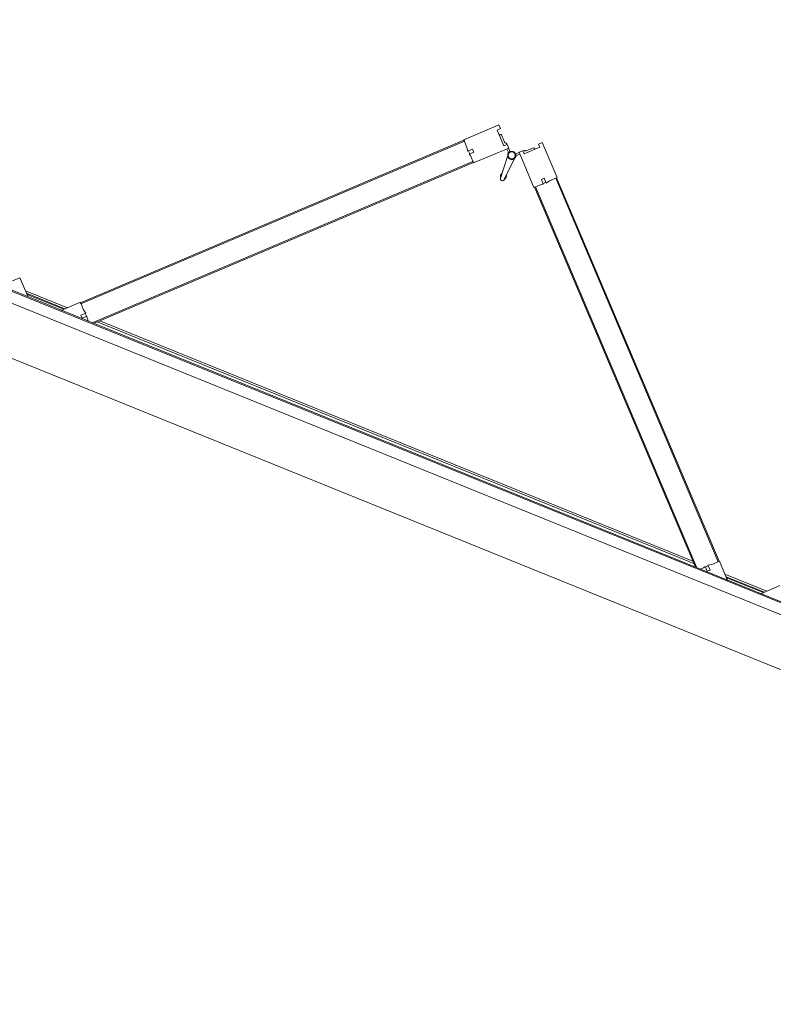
# Model space of a CAD drawing. Header units: inches. Extents: x 424 to 2043, y -237 to 445.
# Tile 55 of 256: x 641.61 to 643.11, y -119.92 to -117.96. Entities that reach past the tile are written whole.
import ezdxf

# ---------------------------------------------------------------- set-up
doc = ezdxf.new("R2010")
doc.units = ezdxf.units.IN
doc.header["$MEASUREMENT"] = 0
doc.layers.add('A-DOOR', color=31, linetype='Continuous', lineweight=9)

# ---------------------------------------------------------------- blocks, each defined once
blk = doc.blocks.new('5-panel_Bi-fold_external_door_10806 - Type 1-225860-همکف')
at = {"layer": 'A-DOOR'}
for p, q in [((-0.1205, 0.7449), (-0.1742, 0.6912)), ((-0.1148, 0.7393), (-0.1205, 0.7449)), ((-0.0274, 0.7449), (-0.033, 0.7393)), ((0.0264, 0.6912), (-0.0274, 0.7449)), ((-0.1198, 0.7343), (-0.1148, 0.7393)), ((-0.0957, 0.7103), (-0.1198, 0.7343)), ((-0.1103, 0.7284), (-0.112, 0.7266)), ((-0.1103, 0.7284), (-0.112, 0.7266)), ((-0.1103, 0.7284), (-0.112, 0.7266)), ((-0.097, 0.7173), (-0.1081, 0.7284)), ((-0.0281, 0.7343), (-0.0521, 0.7103)), ((-0.0397, 0.7284), (-0.0508, 0.7173)), ((-0.0358, 0.7266), (-0.0376, 0.7284)), ((-0.0358, 0.7266), (-0.0376, 0.7284)), ((-0.0358, 0.7266), (-0.0376, 0.7284)), ((-0.033, 0.7393), (-0.0281, 0.7343)), ((-0.1389, 0.6558), (-0.0851, 0.7096)), ((-0.0908, 0.7153), (-0.0957, 0.7103)), ((-0.0909, 0.7151), (-0.0924, 0.7165)), ((-0.0851, 0.7096), (-0.0908, 0.7153)), ((-0.0879, 0.7068), (-0.0837, 0.7025)), ((-0.0797, 0.7039), (-0.0853, 0.7094)), ((-0.0625, 0.7094), (-0.0681, 0.7039)), ((-0.0642, 0.7025), (-0.0599, 0.7068)), ((-0.0571, 0.7153), (-0.0627, 0.7096)), ((-0.0627, 0.7096), (-0.009, 0.6558)), ((-0.0521, 0.7103), (-0.0571, 0.7153)), ((-0.0554, 0.7165), (-0.0569, 0.7151)), ((-0.7598, 0.1042), (-0.1735, 0.6905)), ((-0.7584, 0.1027), (-0.1721, 0.6891)), ((-0.1742, 0.6912), (-0.1627, 0.6797)), ((-0.1735, 0.6905), (-0.1721, 0.6891)), ((-0.0812, 0.695), (-0.0779, 0.648)), ((-0.0699, 0.648), (-0.0666, 0.695)), ((-0.0674, 0.7031), (-0.0676, 0.7033)), ((-0.0674, 0.7031), (-0.0676, 0.7033)), ((-0.0674, 0.7031), (-0.0676, 0.7033)), ((-0.0674, 0.7031), (-0.0676, 0.7033)), ((-0.0674, 0.7031), (-0.0676, 0.7033)), ((-0.0674, 0.7031), (-0.0676, 0.7033)), ((-0.0674, 0.7031), (-0.0676, 0.7033)), ((-0.0674, 0.7031), (-0.0676, 0.7033)), ((-0.0674, 0.7031), (-0.0676, 0.7033)), ((0.0148, 0.6797), (0.0264, 0.6912)), ((0.0243, 0.6891), (0.0257, 0.6905)), ((0.0243, 0.6891), (0.6106, 0.1027)), ((0.0257, 0.6905), (0.612, 0.1042)), ((-0.1627, 0.6797), (-0.158, 0.6731)), ((-0.158, 0.6731), (-0.1507, 0.6804)), ((-0.1571, 0.6741), (-0.1528, 0.6698)), ((-0.1464, 0.6762), (-0.1536, 0.6691)), ((-0.1536, 0.6691), (-0.15, 0.667)), ((-0.1507, 0.6804), (-0.1464, 0.6762)), ((-0.15, 0.667), (-0.1389, 0.6558)), ((-0.009, 0.6558), (0.0022, 0.667)), ((-0.0014, 0.6762), (0.0029, 0.6804)), ((0.0057, 0.6691), (-0.0014, 0.6762)), ((0.0022, 0.667), (0.0057, 0.6691)), ((0.0029, 0.6804), (0.0102, 0.6731)), ((0.005, 0.6698), (0.0092, 0.6741)), ((0.0102, 0.6731), (0.0148, 0.6797)), ((-0.7235, 0.0755), (-0.141, 0.658)), ((-0.7207, 0.0755), (-0.1396, 0.6566)), ((-0.141, 0.658), (-0.1396, 0.6566)), ((-0.0796, 0.6523), (-0.0777, 0.647)), ((-0.0796, 0.6523), (-0.0779, 0.648)), ((-0.0777, 0.647), (-0.0796, 0.6523)), ((-0.0777, 0.647), (-0.0779, 0.648)), ((-0.0701, 0.647), (-0.0683, 0.6523)), ((-0.0683, 0.6523), (-0.0701, 0.647)), ((-0.0701, 0.647), (-0.07, 0.6474)), ((-0.0683, 0.6523), (-0.0699, 0.648)), ((-0.0083, 0.6566), (-0.0069, 0.658)), ((-0.0083, 0.6566), (0.5728, 0.0755)), ((-0.0069, 0.658), (0.5757, 0.0755)), ((-0.8905, 0.1049), (-0.902, 0.0933)), ((-0.861, 0.0755), (-0.8905, 0.1049)), ((-0.7605, 0.1049), (-0.7899, 0.0755)), ((-0.749, 0.0933), (-0.7605, 0.1049)), ((-0.7584, 0.1027), (-0.7598, 0.1042)), ((0.6127, 0.1049), (0.6012, 0.0933)), ((0.612, 0.1042), (0.6106, 0.1027)), ((0.6421, 0.0755), (0.6127, 0.1049)), ((0.7426, 0.1049), (0.7132, 0.0755)), ((-0.7803, 0.0851), (-0.8707, 0.0851)), ((-0.8667, 0.0811), (-0.7843, 0.0811)), ((-0.788, 0.0796), (-0.863, 0.0796)), ((-0.7498, 0.0814), (-0.7424, 0.0887)), ((-0.7455, 0.0771), (-0.7498, 0.0814)), ((-0.7424, 0.0887), (-0.749, 0.0933)), ((-0.7384, 0.0842), (-0.7455, 0.0771)), ((-0.7391, 0.0835), (-0.7434, 0.0877)), ((-0.7363, 0.0807), (-0.7384, 0.0842)), ((-0.7311, 0.0755), (-0.7363, 0.0807)), ((-0.715, 0.0811), (0.5672, 0.0811)), ((0.5632, 0.0851), (-0.711, 0.0851)), ((0.5885, 0.0807), (0.5833, 0.0755)), ((0.5906, 0.0842), (0.5885, 0.0807)), ((0.5977, 0.0771), (0.5906, 0.0842)), ((0.5956, 0.0877), (0.5913, 0.0835)), ((0.6012, 0.0933), (0.5946, 0.0887)), ((0.5946, 0.0887), (0.6019, 0.0814)), ((0.6019, 0.0814), (0.5977, 0.0771)), ((0.7228, 0.0851), (0.6325, 0.0851)), ((0.6365, 0.0811), (0.7188, 0.0811)), ((0.7152, 0.0796), (0.6402, 0.0796)), ((2.581, 0.0759), (-2.331, 0.0759)), ((2.581, 0.0737), (-2.331, 0.0737)), ((-2.331, 0.0516), (2.581, 0.0516)), ((-2.331, -0.05), (2.581, -0.05))]:
    blk.add_line(p, q, dxfattribs=at)
at = {"layer": 'A-DOOR', "flags": 128}
for points in [[(-0.0739, 0.7063), (-0.0742, 0.7063), (-0.0746, 0.7063), (-0.0749, 0.7063), (-0.0752, 0.7062), (-0.0755, 0.7062), (-0.0758, 0.7061), (-0.0761, 0.706), (-0.0764, 0.7059), (-0.0767, 0.7058), (-0.077, 0.7057), (-0.0773, 0.7056), (-0.0776, 0.7054), (-0.0779, 0.7053), (-0.0782, 0.7051), (-0.0784, 0.7049), (-0.0787, 0.7048), (-0.0789, 0.7046), (-0.0792, 0.7044), (-0.0794, 0.7041), (-0.0797, 0.7039), (-0.0799, 0.7037), (-0.0801, 0.7034), (-0.0803, 0.7032), (-0.0805, 0.7029), (-0.0806, 0.7027), (-0.0808, 0.7024), (-0.081, 0.7021), (-0.0811, 0.7018), (-0.0812, 0.7015), (-0.0814, 0.7012), (-0.0815, 0.7009), (-0.0816, 0.7006), (-0.0817, 0.7003), (-0.0817, 0.7), (-0.0818, 0.6997), (-0.0818, 0.6994), (-0.0819, 0.6991), (-0.0819, 0.6987), (-0.0819, 0.6984), (-0.0819, 0.6981), (-0.0819, 0.6978), (-0.0819, 0.6975), (-0.0818, 0.6972), (-0.0818, 0.6968), (-0.0817, 0.6965), (-0.0816, 0.6962), (-0.0815, 0.6959), (-0.0814, 0.6956), (-0.0813, 0.6953), (-0.0812, 0.695), (-0.0811, 0.6947), (-0.0809, 0.6944), (-0.0807, 0.6942), (-0.0806, 0.6939), (-0.0804, 0.6936), (-0.0802, 0.6934), (-0.08, 0.6931), (-0.0798, 0.6929), (-0.0796, 0.6927), (-0.0793, 0.6924), (-0.0791, 0.6922), (-0.0788, 0.692), (-0.0786, 0.6918), (-0.0783, 0.6917), (-0.078, 0.6915), (-0.0778, 0.6913), (-0.0775, 0.6912), (-0.0772, 0.691)], [(-0.0739, 0.7063), (-0.0742, 0.7063), (-0.0746, 0.7063), (-0.0749, 0.7063), (-0.0752, 0.7062), (-0.0755, 0.7062), (-0.0758, 0.7061), (-0.0761, 0.706), (-0.0764, 0.7059), (-0.0767, 0.7058), (-0.077, 0.7057), (-0.0773, 0.7056), (-0.0776, 0.7054), (-0.0779, 0.7053), (-0.0782, 0.7051), (-0.0784, 0.7049), (-0.0787, 0.7048), (-0.0789, 0.7046), (-0.0792, 0.7044), (-0.0794, 0.7041), (-0.0797, 0.7039), (-0.0799, 0.7037), (-0.0801, 0.7034), (-0.0803, 0.7032), (-0.0805, 0.7029), (-0.0806, 0.7027), (-0.0808, 0.7024), (-0.081, 0.7021), (-0.0811, 0.7018), (-0.0812, 0.7015), (-0.0814, 0.7012), (-0.0815, 0.7009), (-0.0816, 0.7006), (-0.0817, 0.7003), (-0.0817, 0.7), (-0.0818, 0.6997), (-0.0818, 0.6994), (-0.0819, 0.6991), (-0.0819, 0.6987), (-0.0819, 0.6984), (-0.0819, 0.6981), (-0.0819, 0.6978), (-0.0819, 0.6975), (-0.0818, 0.6972), (-0.0818, 0.6968), (-0.0817, 0.6965), (-0.0816, 0.6962), (-0.0815, 0.6959), (-0.0814, 0.6956), (-0.0813, 0.6953), (-0.0812, 0.695), (-0.0811, 0.6947), (-0.0809, 0.6944), (-0.0807, 0.6942), (-0.0806, 0.6939), (-0.0804, 0.6936), (-0.0802, 0.6934), (-0.08, 0.6931), (-0.0798, 0.6929), (-0.0796, 0.6927), (-0.0793, 0.6924), (-0.0791, 0.6922), (-0.0788, 0.692), (-0.0786, 0.6918), (-0.0783, 0.6917), (-0.078, 0.6915), (-0.0778, 0.6913), (-0.0775, 0.6912), (-0.0772, 0.691), (-0.0769, 0.6909), (-0.0766, 0.6908), (-0.0763, 0.6907), (-0.076, 0.6906), (-0.0757, 0.6905), (-0.0754, 0.6905), (-0.075, 0.6904), (-0.0747, 0.6904), (-0.0744, 0.6904), (-0.0741, 0.6903), (-0.0739, 0.6903)], [(-0.0739, 0.7063), (-0.0742, 0.7063), (-0.0746, 0.7063), (-0.0749, 0.7063), (-0.0752, 0.7062), (-0.0755, 0.7062), (-0.0758, 0.7061), (-0.0761, 0.706), (-0.0764, 0.7059), (-0.0767, 0.7058), (-0.077, 0.7057), (-0.0773, 0.7056), (-0.0776, 0.7054), (-0.0779, 0.7053), (-0.0782, 0.7051), (-0.0784, 0.7049), (-0.0787, 0.7048), (-0.0789, 0.7046), (-0.0792, 0.7044), (-0.0794, 0.7041), (-0.0797, 0.7039), (-0.0799, 0.7037), (-0.0801, 0.7034), (-0.0803, 0.7032), (-0.0805, 0.7029), (-0.0806, 0.7027), (-0.0808, 0.7024), (-0.081, 0.7021), (-0.0811, 0.7018), (-0.0812, 0.7015), (-0.0814, 0.7012), (-0.0815, 0.7009), (-0.0816, 0.7006), (-0.0817, 0.7003), (-0.0817, 0.7), (-0.0818, 0.6997), (-0.0818, 0.6994), (-0.0819, 0.6991), (-0.0819, 0.6987), (-0.0819, 0.6984), (-0.0819, 0.6981), (-0.0819, 0.6978), (-0.0819, 0.6975), (-0.0818, 0.6972), (-0.0818, 0.6968), (-0.0817, 0.6965), (-0.0816, 0.6962), (-0.0815, 0.6959), (-0.0814, 0.6956), (-0.0813, 0.6953), (-0.0812, 0.695), (-0.0811, 0.6947), (-0.0809, 0.6944), (-0.0807, 0.6942), (-0.0806, 0.6939), (-0.0804, 0.6936), (-0.0802, 0.6934), (-0.08, 0.6931), (-0.0798, 0.6929), (-0.0796, 0.6927), (-0.0793, 0.6924), (-0.0791, 0.6922), (-0.0788, 0.692), (-0.0786, 0.6918), (-0.0783, 0.6917), (-0.078, 0.6915), (-0.0778, 0.6913), (-0.0775, 0.6912), (-0.0772, 0.691)], [(-0.0739, 0.7063), (-0.0742, 0.7063), (-0.0746, 0.7063), (-0.0749, 0.7063), (-0.0752, 0.7062), (-0.0755, 0.7062), (-0.0758, 0.7061), (-0.0761, 0.706), (-0.0764, 0.7059), (-0.0767, 0.7058), (-0.077, 0.7057), (-0.0773, 0.7056), (-0.0776, 0.7054), (-0.0779, 0.7053), (-0.0782, 0.7051), (-0.0784, 0.7049), (-0.0787, 0.7048), (-0.0789, 0.7046), (-0.0792, 0.7044), (-0.0794, 0.7041), (-0.0797, 0.7039), (-0.0799, 0.7037), (-0.0801, 0.7034), (-0.0803, 0.7032), (-0.0805, 0.7029), (-0.0806, 0.7027), (-0.0808, 0.7024), (-0.081, 0.7021), (-0.0811, 0.7018), (-0.0812, 0.7015), (-0.0814, 0.7012), (-0.0815, 0.7009), (-0.0816, 0.7006), (-0.0817, 0.7003), (-0.0817, 0.7), (-0.0818, 0.6997), (-0.0818, 0.6994), (-0.0819, 0.6991), (-0.0819, 0.6987), (-0.0819, 0.6984), (-0.0819, 0.6981), (-0.0819, 0.6978), (-0.0819, 0.6975), (-0.0818, 0.6972), (-0.0818, 0.6968), (-0.0817, 0.6965), (-0.0816, 0.6962), (-0.0815, 0.6959), (-0.0814, 0.6956), (-0.0813, 0.6953), (-0.0812, 0.695), (-0.0811, 0.6947), (-0.0809, 0.6944), (-0.0807, 0.6942), (-0.0806, 0.6939), (-0.0804, 0.6936), (-0.0802, 0.6934), (-0.08, 0.6931), (-0.0798, 0.6929), (-0.0796, 0.6927), (-0.0793, 0.6924), (-0.0791, 0.6922), (-0.0788, 0.692), (-0.0786, 0.6918), (-0.0783, 0.6917), (-0.078, 0.6915), (-0.0778, 0.6913), (-0.0775, 0.6912), (-0.0772, 0.691)], [(-0.0739, 0.7063), (-0.0742, 0.7063), (-0.0746, 0.7063), (-0.0749, 0.7063), (-0.0752, 0.7062), (-0.0755, 0.7062), (-0.0758, 0.7061), (-0.0761, 0.706), (-0.0764, 0.7059), (-0.0767, 0.7058), (-0.077, 0.7057), (-0.0773, 0.7056), (-0.0776, 0.7054), (-0.0779, 0.7053), (-0.0782, 0.7051), (-0.0784, 0.7049), (-0.0787, 0.7048), (-0.0789, 0.7046), (-0.0792, 0.7044), (-0.0794, 0.7041), (-0.0797, 0.7039), (-0.0799, 0.7037), (-0.0801, 0.7034), (-0.0803, 0.7032), (-0.0805, 0.7029), (-0.0806, 0.7027), (-0.0808, 0.7024), (-0.081, 0.7021), (-0.0811, 0.7018), (-0.0812, 0.7015), (-0.0814, 0.7012), (-0.0815, 0.7009), (-0.0816, 0.7006), (-0.0817, 0.7003), (-0.0817, 0.7), (-0.0818, 0.6997), (-0.0818, 0.6994), (-0.0819, 0.6991), (-0.0819, 0.6987), (-0.0819, 0.6984), (-0.0819, 0.6981), (-0.0819, 0.6978), (-0.0819, 0.6975), (-0.0818, 0.6972), (-0.0818, 0.6968), (-0.0817, 0.6965), (-0.0816, 0.6962), (-0.0815, 0.6959), (-0.0814, 0.6956), (-0.0813, 0.6953), (-0.0812, 0.695), (-0.0811, 0.6947), (-0.0809, 0.6944), (-0.0807, 0.6942), (-0.0806, 0.6939), (-0.0804, 0.6936), (-0.0802, 0.6934), (-0.08, 0.6931), (-0.0798, 0.6929), (-0.0796, 0.6927), (-0.0793, 0.6924), (-0.0791, 0.6922), (-0.0788, 0.692), (-0.0786, 0.6918), (-0.0783, 0.6917), (-0.078, 0.6915), (-0.0778, 0.6913), (-0.0775, 0.6912), (-0.0772, 0.691)], [(-0.0742, 0.7063), (-0.0746, 0.7063), (-0.0749, 0.7063), (-0.0752, 0.7062), (-0.0755, 0.7062), (-0.0758, 0.7061), (-0.0761, 0.706), (-0.0764, 0.7059), (-0.0767, 0.7058), (-0.077, 0.7057), (-0.0773, 0.7056), (-0.0776, 0.7054), (-0.0779, 0.7053), (-0.0782, 0.7051), (-0.0784, 0.7049), (-0.0787, 0.7048), (-0.0789, 0.7046), (-0.0792, 0.7044), (-0.0794, 0.7041), (-0.0797, 0.7039), (-0.0799, 0.7037), (-0.0801, 0.7034), (-0.0803, 0.7032), (-0.0805, 0.7029)], [(-0.0742, 0.7063), (-0.0746, 0.7063), (-0.0749, 0.7063), (-0.0752, 0.7062), (-0.0755, 0.7062), (-0.0758, 0.7061), (-0.0761, 0.706), (-0.0764, 0.7059), (-0.0767, 0.7058), (-0.077, 0.7057), (-0.0773, 0.7056), (-0.0776, 0.7054), (-0.0779, 0.7053), (-0.0782, 0.7051), (-0.0784, 0.7049), (-0.0787, 0.7048), (-0.0789, 0.7046), (-0.0792, 0.7044), (-0.0794, 0.7041), (-0.0797, 0.7039), (-0.0799, 0.7037), (-0.0801, 0.7034), (-0.0803, 0.7032), (-0.0805, 0.7029)], [(-0.0742, 0.7063), (-0.0746, 0.7063), (-0.0749, 0.7063), (-0.0752, 0.7062), (-0.0755, 0.7062), (-0.0758, 0.7061), (-0.0761, 0.706), (-0.0764, 0.7059), (-0.0767, 0.7058), (-0.077, 0.7057), (-0.0773, 0.7056), (-0.0776, 0.7054), (-0.0779, 0.7053), (-0.0782, 0.7051), (-0.0784, 0.7049), (-0.0787, 0.7048), (-0.0789, 0.7046), (-0.0792, 0.7044), (-0.0794, 0.7041), (-0.0797, 0.7039), (-0.0799, 0.7037), (-0.0801, 0.7034), (-0.0803, 0.7032), (-0.0805, 0.7029)], [(-0.0742, 0.7063), (-0.0746, 0.7063), (-0.0749, 0.7063), (-0.0752, 0.7062), (-0.0755, 0.7062), (-0.0758, 0.7061), (-0.0761, 0.706), (-0.0764, 0.7059), (-0.0767, 0.7058), (-0.077, 0.7057), (-0.0773, 0.7056), (-0.0776, 0.7054), (-0.0779, 0.7053), (-0.0782, 0.7051), (-0.0784, 0.7049), (-0.0787, 0.7048), (-0.0789, 0.7046), (-0.0792, 0.7044), (-0.0794, 0.7041), (-0.0797, 0.7039), (-0.0799, 0.7037), (-0.0801, 0.7034), (-0.0803, 0.7032), (-0.0805, 0.7029)], [(-0.0742, 0.7063), (-0.0746, 0.7063), (-0.0749, 0.7063), (-0.0752, 0.7062), (-0.0755, 0.7062), (-0.0758, 0.7061), (-0.0761, 0.706), (-0.0764, 0.7059), (-0.0767, 0.7058), (-0.077, 0.7057), (-0.0773, 0.7056), (-0.0776, 0.7054), (-0.0779, 0.7053), (-0.0782, 0.7051), (-0.0784, 0.7049), (-0.0787, 0.7048), (-0.0789, 0.7046), (-0.0792, 0.7044), (-0.0794, 0.7041), (-0.0797, 0.7039), (-0.0799, 0.7037), (-0.0801, 0.7034), (-0.0803, 0.7032), (-0.0805, 0.7029)], [(-0.0742, 0.7063), (-0.0746, 0.7063), (-0.0749, 0.7063), (-0.0752, 0.7062), (-0.0755, 0.7062), (-0.0758, 0.7061), (-0.0761, 0.706), (-0.0764, 0.7059), (-0.0767, 0.7058), (-0.077, 0.7057), (-0.0773, 0.7056), (-0.0776, 0.7054), (-0.0779, 0.7053), (-0.0782, 0.7051), (-0.0784, 0.7049), (-0.0787, 0.7048), (-0.0789, 0.7046), (-0.0792, 0.7044), (-0.0794, 0.7041), (-0.0797, 0.7039), (-0.0799, 0.7037), (-0.0801, 0.7034), (-0.0803, 0.7032), (-0.0805, 0.7029)], [(-0.0742, 0.7063), (-0.0746, 0.7063), (-0.0749, 0.7063), (-0.0752, 0.7062), (-0.0755, 0.7062), (-0.0758, 0.7061), (-0.0761, 0.706), (-0.0764, 0.7059), (-0.0767, 0.7058), (-0.077, 0.7057), (-0.0773, 0.7056), (-0.0776, 0.7054), (-0.0779, 0.7053), (-0.0782, 0.7051), (-0.0784, 0.7049), (-0.0787, 0.7048), (-0.0789, 0.7046), (-0.0792, 0.7044), (-0.0794, 0.7041), (-0.0797, 0.7039), (-0.0799, 0.7037), (-0.0801, 0.7034), (-0.0803, 0.7032), (-0.0805, 0.7029)], [(-0.0742, 0.7063), (-0.0746, 0.7063), (-0.0749, 0.7063), (-0.0752, 0.7062), (-0.0755, 0.7062), (-0.0758, 0.7061), (-0.0761, 0.706), (-0.0764, 0.7059), (-0.0767, 0.7058), (-0.077, 0.7057), (-0.0773, 0.7056), (-0.0776, 0.7054), (-0.0779, 0.7053), (-0.0782, 0.7051), (-0.0784, 0.7049), (-0.0787, 0.7048), (-0.0789, 0.7046), (-0.0792, 0.7044), (-0.0794, 0.7041), (-0.0797, 0.7039), (-0.0799, 0.7037), (-0.0801, 0.7034), (-0.0803, 0.7032), (-0.0805, 0.7029)], [(-0.0742, 0.7063), (-0.0746, 0.7063), (-0.0749, 0.7063), (-0.0752, 0.7062), (-0.0755, 0.7062), (-0.0758, 0.7061), (-0.0761, 0.706), (-0.0764, 0.7059), (-0.0767, 0.7058), (-0.077, 0.7057), (-0.0773, 0.7056), (-0.0776, 0.7054), (-0.0779, 0.7053), (-0.0782, 0.7051), (-0.0784, 0.7049), (-0.0787, 0.7048), (-0.0789, 0.7046), (-0.0792, 0.7044), (-0.0794, 0.7041), (-0.0797, 0.7039), (-0.0799, 0.7037), (-0.0801, 0.7034), (-0.0803, 0.7032), (-0.0805, 0.7029)], [(-0.0681, 0.7038), (-0.0683, 0.704), (-0.0685, 0.7042), (-0.0688, 0.7045), (-0.069, 0.7047), (-0.0693, 0.7048), (-0.0695, 0.705), (-0.0698, 0.7052), (-0.0701, 0.7054), (-0.0704, 0.7055), (-0.0706, 0.7056), (-0.0709, 0.7058), (-0.0712, 0.7059), (-0.0715, 0.706), (-0.0718, 0.7061), (-0.0722, 0.7061), (-0.0725, 0.7062), (-0.0728, 0.7063), (-0.0731, 0.7063), (-0.0734, 0.7063), (-0.0737, 0.7063), (-0.0739, 0.7063)], [(-0.0739, 0.6903), (-0.0736, 0.6903), (-0.0733, 0.6904), (-0.073, 0.6904), (-0.0726, 0.6904), (-0.0723, 0.6905), (-0.072, 0.6906), (-0.0717, 0.6907), (-0.0714, 0.6907), (-0.0711, 0.6909), (-0.0708, 0.691), (-0.0705, 0.6911), (-0.0702, 0.6912), (-0.0699, 0.6914), (-0.0697, 0.6916), (-0.0694, 0.6917), (-0.0691, 0.6919), (-0.0689, 0.6921), (-0.0686, 0.6923), (-0.0684, 0.6925), (-0.0682, 0.6928), (-0.068, 0.693), (-0.0677, 0.6932), (-0.0676, 0.6935), (-0.0674, 0.6938), (-0.0672, 0.694), (-0.067, 0.6943), (-0.0669, 0.6946), (-0.0667, 0.6949), (-0.0666, 0.6951), (-0.0665, 0.6954), (-0.0663, 0.6957), (-0.0663, 0.696), (-0.0662, 0.6964), (-0.0661, 0.6967), (-0.066, 0.697), (-0.066, 0.6973), (-0.0659, 0.6976), (-0.0659, 0.6979), (-0.0659, 0.6983), (-0.0659, 0.6986), (-0.0659, 0.6989), (-0.066, 0.6992), (-0.066, 0.6995), (-0.0661, 0.6998), (-0.0661, 0.7002), (-0.0662, 0.7005), (-0.0663, 0.7008), (-0.0664, 0.7011), (-0.0665, 0.7014), (-0.0666, 0.7017), (-0.0668, 0.702), (-0.0669, 0.7022), (-0.0671, 0.7025), (-0.0673, 0.7028), (-0.0674, 0.7031), (-0.0676, 0.7033), (-0.0678, 0.7036), (-0.0681, 0.7038), (-0.0683, 0.704), (-0.0685, 0.7042), (-0.0688, 0.7045), (-0.069, 0.7047), (-0.0693, 0.7048), (-0.0695, 0.705), (-0.0698, 0.7052), (-0.0701, 0.7054), (-0.0704, 0.7055), (-0.0706, 0.7056), (-0.0709, 0.7058), (-0.0712, 0.7059), (-0.0715, 0.706), (-0.0718, 0.7061), (-0.0722, 0.7061), (-0.0725, 0.7062), (-0.0728, 0.7063), (-0.0731, 0.7063), (-0.0734, 0.7063), (-0.0737, 0.7063), (-0.0739, 0.7063)], [(-0.0681, 0.7038), (-0.0683, 0.704), (-0.0685, 0.7042), (-0.0688, 0.7045), (-0.069, 0.7047), (-0.0693, 0.7048), (-0.0695, 0.705), (-0.0698, 0.7052), (-0.0701, 0.7054), (-0.0704, 0.7055), (-0.0706, 0.7056), (-0.0709, 0.7058), (-0.0712, 0.7059), (-0.0715, 0.706), (-0.0718, 0.7061), (-0.0722, 0.7061), (-0.0725, 0.7062), (-0.0728, 0.7063), (-0.0731, 0.7063), (-0.0734, 0.7063), (-0.0737, 0.7063), (-0.0739, 0.7063)], [(-0.0681, 0.7038), (-0.0683, 0.704), (-0.0685, 0.7042), (-0.0688, 0.7045), (-0.069, 0.7047), (-0.0693, 0.7048), (-0.0695, 0.705), (-0.0698, 0.7052), (-0.0701, 0.7054), (-0.0704, 0.7055), (-0.0706, 0.7056), (-0.0709, 0.7058), (-0.0712, 0.7059), (-0.0715, 0.706), (-0.0718, 0.7061), (-0.0722, 0.7061), (-0.0725, 0.7062), (-0.0728, 0.7063), (-0.0731, 0.7063), (-0.0734, 0.7063), (-0.0737, 0.7063), (-0.0739, 0.7063)], [(-0.0681, 0.7038), (-0.0683, 0.704), (-0.0685, 0.7042), (-0.0688, 0.7045), (-0.069, 0.7047), (-0.0693, 0.7048), (-0.0695, 0.705), (-0.0698, 0.7052), (-0.0701, 0.7054), (-0.0704, 0.7055), (-0.0706, 0.7056), (-0.0709, 0.7058), (-0.0712, 0.7059), (-0.0715, 0.706), (-0.0718, 0.7061), (-0.0722, 0.7061), (-0.0725, 0.7062), (-0.0728, 0.7063), (-0.0731, 0.7063), (-0.0734, 0.7063), (-0.0737, 0.7063), (-0.0739, 0.7063)], [(-0.0709, 0.7058), (-0.0712, 0.7059), (-0.0715, 0.706), (-0.0718, 0.7061), (-0.0722, 0.7061), (-0.0725, 0.7062), (-0.0728, 0.7063), (-0.0731, 0.7063), (-0.0734, 0.7063)], [(-0.0709, 0.7058), (-0.0712, 0.7059), (-0.0715, 0.706), (-0.0718, 0.7061), (-0.0722, 0.7061), (-0.0725, 0.7062), (-0.0728, 0.7063), (-0.0731, 0.7063), (-0.0734, 0.7063)], [(-0.0709, 0.7058), (-0.0712, 0.7059), (-0.0715, 0.706), (-0.0718, 0.7061), (-0.0722, 0.7061), (-0.0725, 0.7062), (-0.0728, 0.7063), (-0.0731, 0.7063), (-0.0734, 0.7063)], [(-0.0709, 0.7058), (-0.0712, 0.7059), (-0.0715, 0.706), (-0.0718, 0.7061), (-0.0722, 0.7061), (-0.0725, 0.7062), (-0.0728, 0.7063), (-0.0731, 0.7063), (-0.0734, 0.7063)], [(-0.0709, 0.7058), (-0.0712, 0.7059), (-0.0715, 0.706), (-0.0718, 0.7061), (-0.0722, 0.7061), (-0.0725, 0.7062), (-0.0728, 0.7063), (-0.0731, 0.7063), (-0.0734, 0.7063)], [(-0.0709, 0.7058), (-0.0712, 0.7059), (-0.0715, 0.706), (-0.0718, 0.7061), (-0.0722, 0.7061), (-0.0725, 0.7062), (-0.0728, 0.7063), (-0.0731, 0.7063), (-0.0734, 0.7063)], [(-0.0709, 0.7058), (-0.0712, 0.7059), (-0.0715, 0.706), (-0.0718, 0.7061), (-0.0722, 0.7061), (-0.0725, 0.7062), (-0.0728, 0.7063), (-0.0731, 0.7063), (-0.0734, 0.7063)], [(-0.0709, 0.7058), (-0.0712, 0.7059), (-0.0715, 0.706), (-0.0718, 0.7061), (-0.0722, 0.7061), (-0.0725, 0.7062), (-0.0728, 0.7063), (-0.0731, 0.7063), (-0.0734, 0.7063)], [(-0.0709, 0.7058), (-0.0712, 0.7059), (-0.0715, 0.706), (-0.0718, 0.7061), (-0.0722, 0.7061), (-0.0725, 0.7062), (-0.0728, 0.7063), (-0.0731, 0.7063), (-0.0734, 0.7063)], [(-0.0808, 0.7024), (-0.081, 0.7021), (-0.0811, 0.7018), (-0.0812, 0.7015), (-0.0814, 0.7012), (-0.0815, 0.7009), (-0.0816, 0.7006), (-0.0817, 0.7003), (-0.0817, 0.7), (-0.0818, 0.6997), (-0.0818, 0.6994), (-0.0819, 0.6991), (-0.0819, 0.6987), (-0.0819, 0.6984), (-0.0819, 0.6981), (-0.0819, 0.6978), (-0.0819, 0.6975), (-0.0818, 0.6972), (-0.0818, 0.6968), (-0.0817, 0.6965), (-0.0816, 0.6962), (-0.0815, 0.6959), (-0.0814, 0.6956), (-0.0813, 0.6953)], [(-0.081, 0.7021), (-0.0811, 0.7018), (-0.0812, 0.7015), (-0.0814, 0.7012), (-0.0815, 0.7009), (-0.0816, 0.7006), (-0.0817, 0.7003), (-0.0817, 0.7), (-0.0818, 0.6997), (-0.0818, 0.6994), (-0.0819, 0.6991), (-0.0819, 0.6987), (-0.0819, 0.6984), (-0.0819, 0.6981), (-0.0819, 0.6978), (-0.0819, 0.6975), (-0.0818, 0.6972), (-0.0818, 0.6968), (-0.0817, 0.6965), (-0.0816, 0.6962), (-0.0815, 0.6959), (-0.0814, 0.6956), (-0.0813, 0.6953)], [(-0.081, 0.7021), (-0.0811, 0.7018), (-0.0812, 0.7015), (-0.0814, 0.7012), (-0.0815, 0.7009), (-0.0816, 0.7006), (-0.0817, 0.7003), (-0.0817, 0.7), (-0.0818, 0.6997), (-0.0818, 0.6994), (-0.0819, 0.6991), (-0.0819, 0.6987), (-0.0819, 0.6984), (-0.0819, 0.6981), (-0.0819, 0.6978), (-0.0819, 0.6975), (-0.0818, 0.6972), (-0.0818, 0.6968), (-0.0817, 0.6965), (-0.0816, 0.6962), (-0.0815, 0.6959), (-0.0814, 0.6956), (-0.0813, 0.6953)], [(-0.081, 0.7021), (-0.0811, 0.7018), (-0.0812, 0.7015), (-0.0814, 0.7012), (-0.0815, 0.7009), (-0.0816, 0.7006), (-0.0817, 0.7003), (-0.0817, 0.7), (-0.0818, 0.6997), (-0.0818, 0.6994), (-0.0819, 0.6991), (-0.0819, 0.6987), (-0.0819, 0.6984), (-0.0819, 0.6981), (-0.0819, 0.6978), (-0.0819, 0.6975), (-0.0818, 0.6972), (-0.0818, 0.6968), (-0.0817, 0.6965), (-0.0816, 0.6962), (-0.0815, 0.6959), (-0.0814, 0.6956), (-0.0813, 0.6953)], [(-0.081, 0.7021), (-0.0811, 0.7018), (-0.0812, 0.7015), (-0.0814, 0.7012), (-0.0815, 0.7009), (-0.0816, 0.7006), (-0.0817, 0.7003), (-0.0817, 0.7), (-0.0818, 0.6997), (-0.0818, 0.6994), (-0.0819, 0.6991), (-0.0819, 0.6987), (-0.0819, 0.6984), (-0.0819, 0.6981), (-0.0819, 0.6978), (-0.0819, 0.6975), (-0.0818, 0.6972), (-0.0818, 0.6968), (-0.0817, 0.6965), (-0.0816, 0.6962), (-0.0815, 0.6959), (-0.0814, 0.6956), (-0.0813, 0.6953)], [(-0.081, 0.7021), (-0.0811, 0.7018), (-0.0812, 0.7015), (-0.0814, 0.7012), (-0.0815, 0.7009), (-0.0816, 0.7006), (-0.0817, 0.7003), (-0.0817, 0.7), (-0.0818, 0.6997), (-0.0818, 0.6994), (-0.0819, 0.6991), (-0.0819, 0.6987), (-0.0819, 0.6984), (-0.0819, 0.6981), (-0.0819, 0.6978), (-0.0819, 0.6975), (-0.0818, 0.6972), (-0.0818, 0.6968), (-0.0817, 0.6965), (-0.0816, 0.6962), (-0.0815, 0.6959), (-0.0814, 0.6956), (-0.0813, 0.6953)], [(-0.081, 0.7021), (-0.0811, 0.7018), (-0.0812, 0.7015), (-0.0814, 0.7012), (-0.0815, 0.7009), (-0.0816, 0.7006), (-0.0817, 0.7003), (-0.0817, 0.7), (-0.0818, 0.6997), (-0.0818, 0.6994), (-0.0819, 0.6991), (-0.0819, 0.6987), (-0.0819, 0.6984), (-0.0819, 0.6981), (-0.0819, 0.6978), (-0.0819, 0.6975), (-0.0818, 0.6972), (-0.0818, 0.6968), (-0.0817, 0.6965), (-0.0816, 0.6962), (-0.0815, 0.6959), (-0.0814, 0.6956), (-0.0813, 0.6953)], [(-0.081, 0.7021), (-0.0811, 0.7018), (-0.0812, 0.7015), (-0.0814, 0.7012), (-0.0815, 0.7009), (-0.0816, 0.7006), (-0.0817, 0.7003), (-0.0817, 0.7), (-0.0818, 0.6997), (-0.0818, 0.6994), (-0.0819, 0.6991), (-0.0819, 0.6987), (-0.0819, 0.6984), (-0.0819, 0.6981), (-0.0819, 0.6978), (-0.0819, 0.6975), (-0.0818, 0.6972), (-0.0818, 0.6968), (-0.0817, 0.6965), (-0.0816, 0.6962), (-0.0815, 0.6959), (-0.0814, 0.6956), (-0.0813, 0.6953)], [(-0.081, 0.7021), (-0.0811, 0.7018), (-0.0812, 0.7015), (-0.0814, 0.7012), (-0.0815, 0.7009), (-0.0816, 0.7006), (-0.0817, 0.7003), (-0.0817, 0.7), (-0.0818, 0.6997), (-0.0818, 0.6994), (-0.0819, 0.6991), (-0.0819, 0.6987), (-0.0819, 0.6984), (-0.0819, 0.6981), (-0.0819, 0.6978), (-0.0819, 0.6975), (-0.0818, 0.6972), (-0.0818, 0.6968), (-0.0817, 0.6965), (-0.0816, 0.6962), (-0.0815, 0.6959), (-0.0814, 0.6956), (-0.0813, 0.6953)], [(-0.0769, 0.6909), (-0.0766, 0.6908), (-0.0763, 0.6907), (-0.076, 0.6906), (-0.0757, 0.6905), (-0.0754, 0.6905), (-0.075, 0.6904), (-0.0747, 0.6904), (-0.0744, 0.6904), (-0.0741, 0.6903), (-0.0739, 0.6903)], [(-0.0769, 0.6909), (-0.0766, 0.6908), (-0.0763, 0.6907), (-0.076, 0.6906), (-0.0757, 0.6905), (-0.0754, 0.6905), (-0.075, 0.6904), (-0.0747, 0.6904), (-0.0744, 0.6904), (-0.0741, 0.6903), (-0.0739, 0.6903)], [(-0.0769, 0.6909), (-0.0766, 0.6908), (-0.0763, 0.6907), (-0.076, 0.6906), (-0.0757, 0.6905), (-0.0754, 0.6905), (-0.075, 0.6904), (-0.0747, 0.6904), (-0.0744, 0.6904), (-0.0741, 0.6903), (-0.0739, 0.6903)], [(-0.0769, 0.6909), (-0.0766, 0.6908), (-0.0763, 0.6907), (-0.076, 0.6906), (-0.0757, 0.6905), (-0.0754, 0.6905), (-0.075, 0.6904), (-0.0747, 0.6904), (-0.0744, 0.6904), (-0.0741, 0.6903), (-0.0739, 0.6903)], [(-0.0739, 0.6903), (-0.0736, 0.6903), (-0.0733, 0.6904), (-0.073, 0.6904), (-0.0726, 0.6904), (-0.0723, 0.6905), (-0.072, 0.6906), (-0.0717, 0.6907), (-0.0714, 0.6907), (-0.0711, 0.6909), (-0.0708, 0.691), (-0.0705, 0.6911), (-0.0702, 0.6912), (-0.0699, 0.6914), (-0.0697, 0.6916), (-0.0694, 0.6917), (-0.0691, 0.6919), (-0.0689, 0.6921), (-0.0686, 0.6923), (-0.0684, 0.6925), (-0.0682, 0.6928), (-0.068, 0.693), (-0.0677, 0.6932), (-0.0676, 0.6935), (-0.0674, 0.6938), (-0.0672, 0.694), (-0.067, 0.6943), (-0.0669, 0.6946), (-0.0667, 0.6949), (-0.0666, 0.6951), (-0.0665, 0.6954), (-0.0663, 0.6957), (-0.0663, 0.696), (-0.0662, 0.6964), (-0.0661, 0.6967), (-0.066, 0.697), (-0.066, 0.6973), (-0.0659, 0.6976), (-0.0659, 0.6979), (-0.0659, 0.6983), (-0.0659, 0.6986), (-0.0659, 0.6989), (-0.066, 0.6992), (-0.066, 0.6995), (-0.0661, 0.6998), (-0.0661, 0.7002), (-0.0662, 0.7005), (-0.0663, 0.7008), (-0.0664, 0.7011), (-0.0665, 0.7014), (-0.0666, 0.7017), (-0.0668, 0.702), (-0.0669, 0.7022), (-0.0671, 0.7025), (-0.0673, 0.7028), (-0.0674, 0.7031), (-0.0676, 0.7033)], [(-0.0739, 0.6903), (-0.0736, 0.6903), (-0.0733, 0.6904), (-0.073, 0.6904), (-0.0726, 0.6904), (-0.0723, 0.6905), (-0.072, 0.6906), (-0.0717, 0.6907), (-0.0714, 0.6907), (-0.0711, 0.6909), (-0.0708, 0.691), (-0.0705, 0.6911), (-0.0702, 0.6912), (-0.0699, 0.6914), (-0.0697, 0.6916), (-0.0694, 0.6917), (-0.0691, 0.6919), (-0.0689, 0.6921), (-0.0686, 0.6923), (-0.0684, 0.6925), (-0.0682, 0.6928), (-0.068, 0.693), (-0.0677, 0.6932), (-0.0676, 0.6935), (-0.0674, 0.6938), (-0.0672, 0.694), (-0.067, 0.6943), (-0.0669, 0.6946), (-0.0667, 0.6949), (-0.0666, 0.6951), (-0.0665, 0.6954), (-0.0663, 0.6957), (-0.0663, 0.696), (-0.0662, 0.6964), (-0.0661, 0.6967), (-0.066, 0.697), (-0.066, 0.6973), (-0.0659, 0.6976), (-0.0659, 0.6979), (-0.0659, 0.6983), (-0.0659, 0.6986), (-0.0659, 0.6989), (-0.066, 0.6992), (-0.066, 0.6995), (-0.0661, 0.6998), (-0.0661, 0.7002), (-0.0662, 0.7005), (-0.0663, 0.7008), (-0.0664, 0.7011), (-0.0665, 0.7014), (-0.0666, 0.7017), (-0.0668, 0.702), (-0.0669, 0.7022), (-0.0671, 0.7025), (-0.0673, 0.7028), (-0.0674, 0.7031), (-0.0676, 0.7033)], [(-0.0739, 0.6903), (-0.0736, 0.6903), (-0.0733, 0.6904), (-0.073, 0.6904), (-0.0726, 0.6904), (-0.0723, 0.6905), (-0.072, 0.6906), (-0.0717, 0.6907), (-0.0714, 0.6907), (-0.0711, 0.6909), (-0.0708, 0.691), (-0.0705, 0.6911), (-0.0702, 0.6912), (-0.0699, 0.6914), (-0.0697, 0.6916), (-0.0694, 0.6917), (-0.0691, 0.6919), (-0.0689, 0.6921), (-0.0686, 0.6923), (-0.0684, 0.6925), (-0.0682, 0.6928), (-0.068, 0.693), (-0.0677, 0.6932), (-0.0676, 0.6935), (-0.0674, 0.6938), (-0.0672, 0.694), (-0.067, 0.6943), (-0.0669, 0.6946), (-0.0667, 0.6949), (-0.0666, 0.6951), (-0.0665, 0.6954), (-0.0663, 0.6957), (-0.0663, 0.696), (-0.0662, 0.6964), (-0.0661, 0.6967), (-0.066, 0.697), (-0.066, 0.6973), (-0.0659, 0.6976), (-0.0659, 0.6979), (-0.0659, 0.6983), (-0.0659, 0.6986), (-0.0659, 0.6989), (-0.066, 0.6992), (-0.066, 0.6995), (-0.0661, 0.6998), (-0.0661, 0.7002), (-0.0662, 0.7005), (-0.0663, 0.7008), (-0.0664, 0.7011), (-0.0665, 0.7014), (-0.0666, 0.7017), (-0.0668, 0.702), (-0.0669, 0.7022), (-0.0671, 0.7025), (-0.0673, 0.7028), (-0.0674, 0.7031), (-0.0676, 0.7033)], [(-0.0739, 0.6903), (-0.0736, 0.6903), (-0.0733, 0.6904), (-0.073, 0.6904), (-0.0726, 0.6904), (-0.0723, 0.6905), (-0.072, 0.6906), (-0.0717, 0.6907), (-0.0714, 0.6907), (-0.0711, 0.6909), (-0.0708, 0.691), (-0.0705, 0.6911), (-0.0702, 0.6912), (-0.0699, 0.6914), (-0.0697, 0.6916), (-0.0694, 0.6917), (-0.0691, 0.6919), (-0.0689, 0.6921), (-0.0686, 0.6923), (-0.0684, 0.6925), (-0.0682, 0.6928), (-0.068, 0.693), (-0.0677, 0.6932), (-0.0676, 0.6935), (-0.0674, 0.6938), (-0.0672, 0.694), (-0.067, 0.6943), (-0.0669, 0.6946), (-0.0667, 0.6949), (-0.0666, 0.6951), (-0.0665, 0.6954), (-0.0663, 0.6957), (-0.0663, 0.696), (-0.0662, 0.6964), (-0.0661, 0.6967), (-0.066, 0.697), (-0.066, 0.6973), (-0.0659, 0.6976), (-0.0659, 0.6979), (-0.0659, 0.6983), (-0.0659, 0.6986), (-0.0659, 0.6989), (-0.066, 0.6992), (-0.066, 0.6995), (-0.0661, 0.6998), (-0.0661, 0.7002), (-0.0662, 0.7005), (-0.0663, 0.7008), (-0.0664, 0.7011), (-0.0665, 0.7014), (-0.0666, 0.7017), (-0.0668, 0.702), (-0.0669, 0.7022), (-0.0671, 0.7025), (-0.0673, 0.7028), (-0.0674, 0.7031), (-0.0676, 0.7033)], [(-0.0681, 0.7038), (-0.0683, 0.704), (-0.0685, 0.7042), (-0.0688, 0.7045), (-0.069, 0.7047), (-0.0693, 0.7048), (-0.0695, 0.705), (-0.0698, 0.7052), (-0.0701, 0.7054), (-0.0704, 0.7055), (-0.0706, 0.7056)], [(-0.0681, 0.7038), (-0.0683, 0.704), (-0.0685, 0.7042), (-0.0688, 0.7045), (-0.069, 0.7047), (-0.0693, 0.7048), (-0.0695, 0.705), (-0.0698, 0.7052), (-0.0701, 0.7054), (-0.0704, 0.7055), (-0.0706, 0.7056)], [(-0.0681, 0.7038), (-0.0683, 0.704), (-0.0685, 0.7042), (-0.0688, 0.7045), (-0.069, 0.7047), (-0.0693, 0.7048), (-0.0695, 0.705), (-0.0698, 0.7052), (-0.0701, 0.7054), (-0.0704, 0.7055), (-0.0706, 0.7056)], [(-0.0681, 0.7038), (-0.0683, 0.704), (-0.0685, 0.7042), (-0.0688, 0.7045), (-0.069, 0.7047), (-0.0693, 0.7048), (-0.0695, 0.705), (-0.0698, 0.7052), (-0.0701, 0.7054), (-0.0704, 0.7055), (-0.0706, 0.7056)], [(-0.0681, 0.7038), (-0.0683, 0.704), (-0.0685, 0.7042), (-0.0688, 0.7045), (-0.069, 0.7047), (-0.0693, 0.7048), (-0.0695, 0.705), (-0.0698, 0.7052), (-0.0701, 0.7054), (-0.0704, 0.7055), (-0.0706, 0.7056)], [(-0.0681, 0.7038), (-0.0683, 0.704), (-0.0685, 0.7042), (-0.0688, 0.7045), (-0.069, 0.7047), (-0.0693, 0.7048), (-0.0695, 0.705), (-0.0698, 0.7052), (-0.0701, 0.7054), (-0.0704, 0.7055), (-0.0706, 0.7056)], [(-0.0681, 0.7038), (-0.0683, 0.704), (-0.0685, 0.7042), (-0.0688, 0.7045), (-0.069, 0.7047), (-0.0693, 0.7048), (-0.0695, 0.705), (-0.0698, 0.7052), (-0.0701, 0.7054), (-0.0704, 0.7055), (-0.0706, 0.7056)], [(-0.0681, 0.7038), (-0.0683, 0.704), (-0.0685, 0.7042), (-0.0688, 0.7045), (-0.069, 0.7047), (-0.0693, 0.7048), (-0.0695, 0.705), (-0.0698, 0.7052), (-0.0701, 0.7054), (-0.0704, 0.7055), (-0.0706, 0.7056)], [(-0.0681, 0.7038), (-0.0683, 0.704), (-0.0685, 0.7042), (-0.0688, 0.7045), (-0.069, 0.7047), (-0.0693, 0.7048), (-0.0695, 0.705), (-0.0698, 0.7052), (-0.0701, 0.7054), (-0.0704, 0.7055), (-0.0706, 0.7056)], [(-0.0665, 0.6954), (-0.0663, 0.6957), (-0.0663, 0.696), (-0.0662, 0.6964), (-0.0661, 0.6967), (-0.066, 0.697), (-0.066, 0.6973), (-0.0659, 0.6976), (-0.0659, 0.6979), (-0.0659, 0.6983), (-0.0659, 0.6986), (-0.0659, 0.6989), (-0.066, 0.6992), (-0.066, 0.6995), (-0.0661, 0.6998), (-0.0661, 0.7002), (-0.0662, 0.7005), (-0.0663, 0.7008), (-0.0664, 0.7011), (-0.0665, 0.7014), (-0.0666, 0.7017), (-0.0668, 0.702), (-0.0669, 0.7022)], [(-0.0665, 0.6954), (-0.0663, 0.6957), (-0.0663, 0.696), (-0.0662, 0.6964), (-0.0661, 0.6967), (-0.066, 0.697), (-0.066, 0.6973), (-0.0659, 0.6976), (-0.0659, 0.6979), (-0.0659, 0.6983), (-0.0659, 0.6986), (-0.0659, 0.6989), (-0.066, 0.6992), (-0.066, 0.6995), (-0.0661, 0.6998), (-0.0661, 0.7002), (-0.0662, 0.7005), (-0.0663, 0.7008), (-0.0664, 0.7011), (-0.0665, 0.7014), (-0.0666, 0.7017), (-0.0668, 0.702)], [(-0.0665, 0.6954), (-0.0663, 0.6957), (-0.0663, 0.696), (-0.0662, 0.6964), (-0.0661, 0.6967), (-0.066, 0.697), (-0.066, 0.6973), (-0.0659, 0.6976), (-0.0659, 0.6979), (-0.0659, 0.6983), (-0.0659, 0.6986), (-0.0659, 0.6989), (-0.066, 0.6992), (-0.066, 0.6995), (-0.0661, 0.6998), (-0.0661, 0.7002), (-0.0662, 0.7005), (-0.0663, 0.7008), (-0.0664, 0.7011), (-0.0665, 0.7014), (-0.0666, 0.7017), (-0.0668, 0.702)], [(-0.0665, 0.6954), (-0.0663, 0.6957), (-0.0663, 0.696), (-0.0662, 0.6964), (-0.0661, 0.6967), (-0.066, 0.697), (-0.066, 0.6973), (-0.0659, 0.6976), (-0.0659, 0.6979), (-0.0659, 0.6983), (-0.0659, 0.6986), (-0.0659, 0.6989), (-0.066, 0.6992), (-0.066, 0.6995), (-0.0661, 0.6998), (-0.0661, 0.7002), (-0.0662, 0.7005), (-0.0663, 0.7008), (-0.0664, 0.7011), (-0.0665, 0.7014), (-0.0666, 0.7017), (-0.0668, 0.702)], [(-0.0665, 0.6954), (-0.0663, 0.6957), (-0.0663, 0.696), (-0.0662, 0.6964), (-0.0661, 0.6967), (-0.066, 0.697), (-0.066, 0.6973), (-0.0659, 0.6976), (-0.0659, 0.6979), (-0.0659, 0.6983), (-0.0659, 0.6986), (-0.0659, 0.6989), (-0.066, 0.6992), (-0.066, 0.6995), (-0.0661, 0.6998), (-0.0661, 0.7002), (-0.0662, 0.7005), (-0.0663, 0.7008), (-0.0664, 0.7011), (-0.0665, 0.7014), (-0.0666, 0.7017), (-0.0668, 0.702)], [(-0.0665, 0.6954), (-0.0663, 0.6957), (-0.0663, 0.696), (-0.0662, 0.6964), (-0.0661, 0.6967), (-0.066, 0.697), (-0.066, 0.6973), (-0.0659, 0.6976), (-0.0659, 0.6979), (-0.0659, 0.6983), (-0.0659, 0.6986), (-0.0659, 0.6989), (-0.066, 0.6992), (-0.066, 0.6995), (-0.0661, 0.6998), (-0.0661, 0.7002), (-0.0662, 0.7005), (-0.0663, 0.7008), (-0.0664, 0.7011), (-0.0665, 0.7014), (-0.0666, 0.7017), (-0.0668, 0.702)], [(-0.0665, 0.6954), (-0.0663, 0.6957), (-0.0663, 0.696), (-0.0662, 0.6964), (-0.0661, 0.6967), (-0.066, 0.697), (-0.066, 0.6973), (-0.0659, 0.6976), (-0.0659, 0.6979), (-0.0659, 0.6983), (-0.0659, 0.6986), (-0.0659, 0.6989), (-0.066, 0.6992), (-0.066, 0.6995), (-0.0661, 0.6998), (-0.0661, 0.7002), (-0.0662, 0.7005), (-0.0663, 0.7008), (-0.0664, 0.7011), (-0.0665, 0.7014), (-0.0666, 0.7017), (-0.0668, 0.702)], [(-0.0665, 0.6954), (-0.0663, 0.6957), (-0.0663, 0.696), (-0.0662, 0.6964), (-0.0661, 0.6967), (-0.066, 0.697), (-0.066, 0.6973), (-0.0659, 0.6976), (-0.0659, 0.6979), (-0.0659, 0.6983), (-0.0659, 0.6986), (-0.0659, 0.6989), (-0.066, 0.6992), (-0.066, 0.6995), (-0.0661, 0.6998), (-0.0661, 0.7002), (-0.0662, 0.7005), (-0.0663, 0.7008), (-0.0664, 0.7011), (-0.0665, 0.7014), (-0.0666, 0.7017), (-0.0668, 0.702)], [(-0.0665, 0.6954), (-0.0663, 0.6957), (-0.0663, 0.696), (-0.0662, 0.6964), (-0.0661, 0.6967), (-0.066, 0.697), (-0.066, 0.6973), (-0.0659, 0.6976), (-0.0659, 0.6979), (-0.0659, 0.6983), (-0.0659, 0.6986), (-0.0659, 0.6989), (-0.066, 0.6992), (-0.066, 0.6995), (-0.0661, 0.6998), (-0.0661, 0.7002), (-0.0662, 0.7005), (-0.0663, 0.7008), (-0.0664, 0.7011), (-0.0665, 0.7014), (-0.0666, 0.7017), (-0.0668, 0.702)]]:
    blk.add_lwpolyline(points, dxfattribs=at)
at = {"layer": 'A-DOOR'}
for centre, radius, start, end in [((-0.1092, 0.7273), 0.0015, 45, 135), ((-0.1092, 0.7273), 0.0015, 45, 135), ((-0.1092, 0.7273), 0.0015, 45, 135), ((-0.0386, 0.7273), 0.0015, 45, 135), ((-0.0386, 0.7273), 0.0015, 45, 135), ((-0.0386, 0.7273), 0.0015, 45, 135), ((-0.0956, 0.7187), 0.002, 225, 296.79), ((-0.0956, 0.7187), 0.002, 225, 268.074), ((-0.0956, 0.7187), 0.002, 225, 268.074), ((-0.0957, 0.7117), 0.001, 240, 285), ((-0.0957, 0.7117), 0.001, 240, 285), ((-0.0957, 0.7117), 0.001, 240, 285), ((-0.0938, 0.7151), 0.002, 45, 116.79), ((-0.0739, 0.6983), 0.00801, 73.9595, 106.0405), ((-0.0739, 0.6983), 0.008, 90, 105.2946), ((-0.0739, 0.6983), 0.008, 74.7054, 90), ((-0.054, 0.7151), 0.002, 63.21, 135), ((-0.054, 0.7151), 0.002, 91.926, 135), ((-0.054, 0.7151), 0.002, 91.926, 135), ((-0.0522, 0.7187), 0.002, 243.21, 315), ((-0.0522, 0.7187), 0.002, 243.21, 300.642), ((-0.0522, 0.7187), 0.002, 243.21, 300.642), ((-0.0521, 0.7117), 0.001, 255, 300), ((-0.0521, 0.7117), 0.001, 255, 300), ((-0.0521, 0.7117), 0.001, 255, 300), ((-0.0879, 0.6982), 0.00601, 0.5847, 45), ((-0.0879, 0.6982), 0.00601, 0.5847, 45), ((-0.0879, 0.6982), 0.00601, 0.5847, 45), ((-0.0739, 0.6983), 0.00801, 117.8469, 204.3781), ((-0.0739, 0.6983), 0.008, 118.4089, 241.5911), ((-0.0739, 0.6984), 0.00801, 136.7908, 180.5847), ((-0.0739, 0.6984), 0.00801, 136.7908, 180.5847), ((-0.0739, 0.6984), 0.00801, 136.7908, 180.5847), ((-0.0739, 0.6983), 0.008, 150, 167.5738), ((-0.0739, 0.6983), 0.007, 90, 270), ((-0.0739, 0.6983), 0.007, 150, 210), ((-0.0739, 0.6983), 0.007, 150, 210), ((-0.0739, 0.6983), 0.007, 150, 210), ((-0.0739, 0.6983), 0.007, 150, 210), ((-0.0739, 0.6983), 0.008, 254.7054, 270), ((-0.0739, 0.6983), 0.007, 270, 90), ((-0.0739, 0.6983), 0.008, 270, 285.2946), ((-0.0739, 0.6983), 0.00801, 335.6219, 62.1531), ((-0.0739, 0.6983), 0.008, 298.4089, 61.5911), ((-0.0739, 0.6984), 0.00801, 359.4153, 43.2092), ((-0.0739, 0.6984), 0.00801, 359.4153, 43.2092), ((-0.0739, 0.6984), 0.00801, 359.4153, 43.2092), ((-0.0739, 0.6983), 0.007, 330, 30), ((-0.0739, 0.6983), 0.007, 330, 30), ((-0.0739, 0.6983), 0.007, 330, 30), ((-0.0739, 0.6983), 0.007, 330, 30), ((-0.0739, 0.6983), 0.008, 12.4262, 30), ((-0.0599, 0.6982), 0.00601, 135, 179.4153), ((-0.0599, 0.6982), 0.00601, 135, 179.4153), ((-0.0599, 0.6982), 0.00601, 135, 179.4153), ((-0.0739, 0.6543), 0.00601, 141.4622, 199.4712), ((-0.0739, 0.6543), 0.00601, 141.4622, 199.4712), ((-0.0739, 0.6483), 0.004, 184.014, 355.986), ((-0.0739, 0.6483), 0.004, 199.4712, 340.5288), ((-0.0739, 0.6483), 0.004, 199.4712, 340.5288), ((-0.0739, 0.6543), 0.00601, 340.5288, 38.5378), ((-0.0739, 0.6543), 0.00601, 340.5288, 38.5378)]:
    blk.add_arc(centre, radius, start, end, dxfattribs=at)
for points in [[(-0.8648, 0.0792), (-0.8645, 0.0794), (-0.8639, 0.0795), (-0.8633, 0.0796), (-0.863, 0.0796)], [(-0.788, 0.0796), (-0.7877, 0.0796), (-0.7871, 0.0795), (-0.7865, 0.0794), (-0.7862, 0.0792)], [(0.6383, 0.0792), (0.6386, 0.0794), (0.6392, 0.0795), (0.6399, 0.0796), (0.6402, 0.0796)], [(0.7152, 0.0796), (0.7155, 0.0796), (0.7161, 0.0795), (0.7167, 0.0794), (0.717, 0.0792)]]:
    blk.add_open_spline(points, degree=3, dxfattribs=at)

msp = doc.modelspace()

# ---------------------------------------------------------------- block references
at = {"layer": 'A-DOOR', "rotation": 337.9545470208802}
msp.add_blockref('5-panel_Bi-fold_external_door_10806 - Type 1-225860-همکف', (642.3971, -118.901), dxfattribs=at)

doc.saveas('drawing.dxf')
